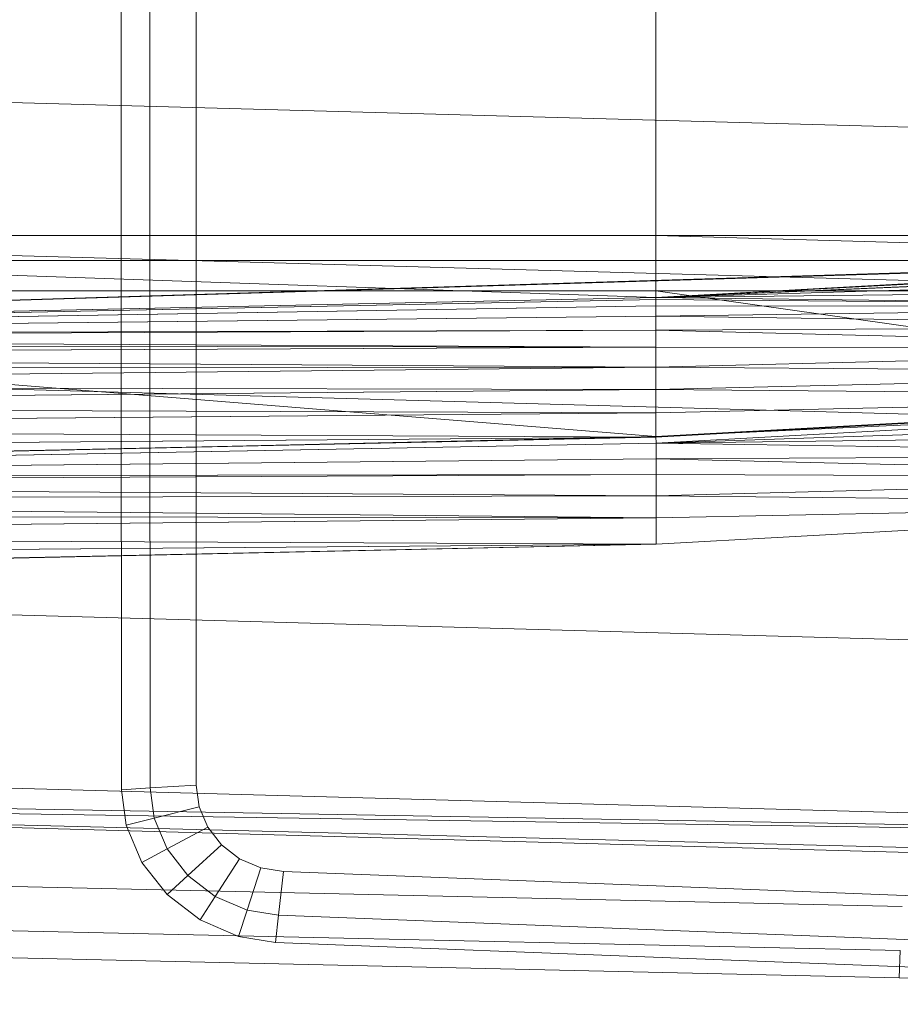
# Model space of a CAD drawing. Header units: metres. Extents: x 397.7 to 427.5, y 12.7 to 28.4.
# Tile 84 of 139: x 407.736 to 407.872, y 27.045 to 27.198. Entities that reach past the tile are written whole.
import ezdxf

# ---------------------------------------------------------------- set-up
doc = ezdxf.new("R2010")
doc.units = ezdxf.units.M
doc.layers.add('A-DETL-____-MBND', color=7, linetype='Continuous', lineweight=18)

# ---------------------------------------------------------------- blocks, each defined once
blk = doc.blocks.new('Family - Inodor P2-153136-05_CLI_AIGUA_P2')
at = {"layer": 'A-DETL-____-MBND', "color": 253, "true_color": 0xaaaaaa}
for p, q in [((0.19876, 0.12377), (0.19876, 0.27623)), ((0.19876, 0.12377), (0.19876, 0.27623)), ((0.2032, 0.12377), (0.2032, 0.27623)), ((0.2032, 0.12377), (0.2032, 0.27623)), ((0.2104, 0.27622), (0.2104, 0.12377)), ((0.2104, 0.27622), (0.2104, 0.12377)), ((0.2104, 0.27622), (0.2104, 0.12377)), ((0.2104, 0.12377), (0.2104, 0.27622)), ((0.28176, 0.13288), (0.28176, 0.26697)), ((0.28176, 0.13288), (0.28176, 0.26697)), ((0.28176, 0.26697), (0.28176, 0.13288)), ((0.28176, 0.13288), (0.28176, 0.26697)), ((0.51095, 0.14444), (0.00127, 0.15852)), ((0.51095, 0.12067), (0.00127, 0.13475)), ((0.52327, 0.1334), (0.00127, 0.11723)), ((0.00187, 0.11726), (0.52327, 0.1334)), ((0.00187, 0.11726), (0.52327, 0.1334)), ((0.28176, 0.13288), (0.00186, 0.13288)), ((0.28176, 0.13288), (0.00186, 0.13288)), ((0.28176, 0.12326), (0.00186, 0.13288)), ((0.28176, 0.12326), (0.00186, 0.13288)), ((0.00186, 0.13288), (0.28176, 0.13288)), ((0.28176, 0.13288), (0.00186, 0.13288)), ((0.00187, 0.11726), (0.51154, 0.13288)), ((0.00187, 0.11726), (0.51154, 0.13288)), ((0.39665, 0.13288), (0.28176, 0.13288)), ((0.28176, 0.13288), (0.28176, 0.12326)), ((0.39665, 0.1296), (0.28176, 0.13288)), ((0.39665, 0.13288), (0.28176, 0.13288)), ((0.39665, 0.1296), (0.28176, 0.13288)), ((0.28176, 0.12326), (0.28176, 0.13288)), ((0.28176, 0.12326), (0.51154, 0.13288)), ((0.28176, 0.12326), (0.51154, 0.13288)), ((0.28176, 0.13288), (0.39665, 0.13288)), ((0.28176, 0.13288), (0.28176, 0.12899)), ((0.39665, 0.13288), (0.28176, 0.13288)), ((0.28176, 0.12899), (0.28176, 0.13288)), ((0.00186, 0.12899), (0.28176, 0.12899)), ((0.28176, 0.12899), (0.00186, 0.12899)), ((0.39665, 0.1296), (0.28176, 0.12326)), ((0.28176, 0.12326), (0.39665, 0.1296)), ((0.28176, 0.12326), (0.39665, 0.1296)), ((0.28176, 0.12326), (0.39665, 0.1296)), ((0.39665, 0.12929), (0.28176, 0.12326)), ((0.28176, 0.12326), (0.39665, 0.12929)), ((0.28176, 0.12899), (0.39665, 0.12899)), ((0.28176, 0.12899), (0.28176, 0.12431)), ((0.39665, 0.12899), (0.28176, 0.12899)), ((0.28176, 0.12431), (0.28176, 0.12899)), ((0.39665, 0.12831), (0.28176, 0.12326)), ((0.28176, 0.12326), (0.39665, 0.12831)), ((0.39665, 0.12671), (0.28176, 0.12326)), ((0.28176, 0.12326), (0.39665, 0.12671)), ((0.00186, 0.12431), (0.28176, 0.12431)), ((0.28176, 0.12431), (0.00186, 0.12431)), ((0.28175, 0.10165), (0.00186, 0.12431)), ((0.28175, 0.10165), (0.00186, 0.12431)), ((0.28176, 0.12431), (0.28175, 0.10165)), ((0.28175, 0.10165), (0.28176, 0.12431)), ((0.39665, 0.12454), (0.28176, 0.12326)), ((0.28176, 0.12326), (0.39665, 0.12454)), ((0.28176, 0.12431), (0.39665, 0.12431)), ((0.39665, 0.12431), (0.28176, 0.12431)), ((0.39665, 0.10799), (0.28176, 0.12431)), ((0.39665, 0.10799), (0.28176, 0.12431)), ((0.28176, 0.12326), (0.00187, 0.11726)), ((0.00187, 0.11726), (0.28176, 0.12326)), ((0.00187, 0.11726), (0.28176, 0.12326)), ((0.00187, 0.11726), (0.28176, 0.12326)), ((0.28176, 0.12295), (0.00187, 0.11726)), ((0.00187, 0.11726), (0.28176, 0.12295)), ((0.1988, 0.04683), (0.19876, 0.12377)), ((0.1988, 0.04683), (0.19876, 0.12377)), ((0.20325, 0.0471), (0.2032, 0.12377)), ((0.20325, 0.0471), (0.2032, 0.12377)), ((0.2104, 0.12377), (0.21044, 0.04754)), ((0.2104, 0.12377), (0.21044, 0.04754)), ((0.2104, 0.12377), (0.21044, 0.04754)), ((0.21044, 0.04754), (0.2104, 0.12377)), ((0.39665, 0.12186), (0.28176, 0.12326)), ((0.39665, 0.12186), (0.28176, 0.12326)), ((0.28176, 0.12295), (0.28176, 0.12326)), ((0.28176, 0.12295), (0.28176, 0.12326)), ((0.39665, 0.12186), (0.28176, 0.12295)), ((0.39665, 0.12186), (0.28176, 0.12295)), ((0.28176, 0.12197), (0.28176, 0.12295)), ((0.28176, 0.12197), (0.28176, 0.12295)), ((0.28176, 0.12197), (0.00187, 0.11726)), ((0.00187, 0.11726), (0.28176, 0.12197)), ((0.39665, 0.12186), (0.28176, 0.12197)), ((0.39665, 0.12186), (0.28176, 0.12197)), ((0.28176, 0.12037), (0.28176, 0.12197)), ((0.28176, 0.12037), (0.28176, 0.12197)), ((0.39665, 0.12186), (0.28176, 0.12037)), ((0.28176, 0.12037), (0.39665, 0.12186)), ((0.28176, 0.12037), (0.00187, 0.11726)), ((0.00187, 0.11726), (0.28176, 0.12037)), ((0.39665, 0.11876), (0.28176, 0.12037)), ((0.39665, 0.11876), (0.28176, 0.12037)), ((0.28176, 0.11819), (0.28176, 0.12037)), ((0.28176, 0.11819), (0.28176, 0.12037)), ((0.28176, 0.11819), (0.00187, 0.11726)), ((0.00187, 0.11694), (0.28176, 0.11819)), ((0.00187, 0.11726), (0.28176, 0.11819)), ((0.00187, 0.11694), (0.28176, 0.11819)), ((0.39665, 0.11876), (0.28176, 0.11819)), ((0.28176, 0.11819), (0.39665, 0.11876)), ((0.39665, 0.11533), (0.28176, 0.11819)), ((0.28176, 0.11552), (0.28176, 0.11819)), ((0.39665, 0.11533), (0.28176, 0.11819)), ((0.28176, 0.11552), (0.28176, 0.11819)), ((0.28176, 0.11552), (0.00187, 0.11694)), ((0.28176, 0.11552), (0.00187, 0.11694)), ((0.28176, 0.11552), (0.00187, 0.11596)), ((0.28176, 0.11552), (0.00187, 0.11596)), ((0.28176, 0.11552), (0.00187, 0.11436)), ((0.00187, 0.11436), (0.28176, 0.11552)), ((0.39665, 0.11533), (0.28176, 0.11552)), ((0.39665, 0.11533), (0.28176, 0.11552)), ((0.28176, 0.11242), (0.28176, 0.11552)), ((0.28176, 0.11242), (0.28176, 0.11552)), ((0.39665, 0.11533), (0.28176, 0.11242)), ((0.28176, 0.11242), (0.39665, 0.11533)), ((0.51095, 0.09991), (0.00127, 0.11399)), ((0.28176, 0.11242), (0.00187, 0.11436)), ((0.28176, 0.11242), (0.00187, 0.11436)), ((0.28176, 0.11242), (0.00187, 0.11219)), ((0.00187, 0.10951), (0.28176, 0.11242)), ((0.00187, 0.11219), (0.28176, 0.11242)), ((0.00187, 0.10951), (0.28176, 0.11242)), ((0.39665, 0.11167), (0.28176, 0.11242)), ((0.39665, 0.11167), (0.28176, 0.11242)), ((0.28176, 0.10898), (0.28176, 0.11242)), ((0.28176, 0.10898), (0.28176, 0.11242)), ((0.39665, 0.11167), (0.28176, 0.10898)), ((0.28176, 0.10898), (0.39665, 0.11167)), ((0.28176, 0.10898), (0.00187, 0.10951)), ((0.28176, 0.10898), (0.00187, 0.10951)), ((0.28176, 0.10898), (0.00187, 0.10641)), ((0.00187, 0.10641), (0.28176, 0.10898)), ((0.39665, 0.1079), (0.28176, 0.10898)), ((0.39665, 0.1079), (0.28176, 0.10898)), ((0.28176, 0.10533), (0.28176, 0.10898)), ((0.28176, 0.10533), (0.28176, 0.10898)), ((0.39665, 0.10799), (0.28175, 0.10165)), ((0.28175, 0.10165), (0.39665, 0.10799)), ((0.39665, 0.1079), (0.28176, 0.10533)), ((0.28176, 0.10156), (0.39665, 0.1079)), ((0.28176, 0.10533), (0.39665, 0.1079)), ((0.28176, 0.10533), (0.00187, 0.10641)), ((0.28176, 0.10533), (0.00187, 0.10641)), ((0.3967, 0.10699), (0.28175, 0.10165)), ((0.28175, 0.10165), (0.3967, 0.10699)), ((0.28181, 0.10065), (0.3967, 0.10699)), ((0.28181, 0.10065), (0.3967, 0.10699)), ((0.28176, 0.10533), (0.00187, 0.10298)), ((0.00187, 0.10298), (0.28176, 0.10533)), ((0.28176, 0.10156), (0.28176, 0.10533)), ((0.28176, 0.10156), (0.28176, 0.10533)), ((0.3967, 0.10454), (0.28181, 0.10065)), ((0.28181, 0.10065), (0.3967, 0.10454)), ((0.28176, 0.10156), (0.00187, 0.10298)), ((0.28176, 0.10156), (0.00187, 0.10298)), ((0.28176, 0.10156), (0.00127, 0.09542)), ((0.28176, 0.10156), (0.00187, 0.09932)), ((0.00187, 0.09555), (0.28176, 0.10156)), ((0.00187, 0.09932), (0.28176, 0.10156)), ((0.00187, 0.09555), (0.28176, 0.10156)), ((0.28175, 0.10165), (0.00192, 0.09531)), ((0.00192, 0.09531), (0.28175, 0.10165)), ((0.28181, 0.10065), (0.28175, 0.10165)), ((0.28181, 0.10065), (0.28175, 0.10165)), ((0.3967, 0.1021), (0.28181, 0.10065)), ((0.28181, 0.10065), (0.3967, 0.1021)), ((0.28181, 0.10065), (0.00192, 0.09531)), ((0.00192, 0.09531), (0.28181, 0.10065)), ((0.3967, 0.09882), (0.28181, 0.10065)), ((0.3967, 0.09882), (0.28181, 0.10065)), ((0.28181, 0.0982), (0.28181, 0.10065)), ((0.28181, 0.0982), (0.28181, 0.10065)), ((0.28181, 0.0982), (0.00192, 0.09531)), ((0.00192, 0.09531), (0.28181, 0.0982)), ((0.3967, 0.09882), (0.28181, 0.0982)), ((0.28181, 0.0982), (0.3967, 0.09882)), ((0.3967, 0.0954), (0.28181, 0.0982)), ((0.3967, 0.0954), (0.28181, 0.0982)), ((0.28181, 0.09576), (0.28181, 0.0982)), ((0.28181, 0.09576), (0.28181, 0.0982)), ((0.28181, 0.09576), (0.00192, 0.09531)), ((0.00192, 0.09431), (0.28181, 0.09576)), ((0.00192, 0.09531), (0.28181, 0.09576)), ((0.00192, 0.09431), (0.28181, 0.09576)), ((0.3967, 0.0954), (0.28181, 0.09576)), ((0.3967, 0.0954), (0.28181, 0.09576)), ((0.28181, 0.09248), (0.28181, 0.09576)), ((0.28181, 0.09248), (0.28181, 0.09576)), ((0.3967, 0.0954), (0.28181, 0.09248)), ((0.28181, 0.09248), (0.3967, 0.0954)), ((0.28181, 0.09248), (0.00192, 0.09431)), ((0.28181, 0.09248), (0.00192, 0.09431)), ((0.28181, 0.09248), (0.00192, 0.09185)), ((0.00192, 0.09185), (0.28181, 0.09248)), ((0.28181, 0.08906), (0.00192, 0.09185)), ((0.28181, 0.08906), (0.00192, 0.09185)), ((0.39671, 0.09131), (0.28181, 0.09248)), ((0.28181, 0.08906), (0.28181, 0.09248)), ((0.39671, 0.09131), (0.28181, 0.09248)), ((0.28181, 0.08906), (0.28181, 0.09248)), ((0.39671, 0.09131), (0.28181, 0.08906)), ((0.28181, 0.08497), (0.39671, 0.09131)), ((0.28181, 0.08906), (0.39671, 0.09131)), ((0.28181, 0.08906), (0.00192, 0.08942)), ((0.28181, 0.08906), (0.00192, 0.08942)), ((0.28181, 0.08906), (0.00192, 0.08614)), ((0.00192, 0.08614), (0.28181, 0.08906)), ((0.28181, 0.08497), (0.28181, 0.08906)), ((0.28181, 0.08497), (0.28181, 0.08906)), ((0.28181, 0.08497), (0.00192, 0.08614)), ((0.28181, 0.08497), (0.00192, 0.08614)), ((0.28181, 0.08497), (0.00127, 0.07882)), ((0.28181, 0.08497), (0.00192, 0.08272)), ((0.00192, 0.07896), (0.28181, 0.08497)), ((0.00192, 0.08272), (0.28181, 0.08497)), ((0.00192, 0.07896), (0.28181, 0.08497)), ((0.51095, 0.06488), (0.00127, 0.07896)), ((0.51095, 0.03799), (0.00127, 0.05207)), ((0.21044, 0.04754), (0.20325, 0.0471)), ((0.20325, 0.0471), (0.21044, 0.04754)), ((0.21044, 0.04754), (0.2109, 0.04416)), ((0.21044, 0.04754), (0.2109, 0.04416)), ((0.21044, 0.04754), (0.2109, 0.04416)), ((0.2109, 0.04416), (0.21044, 0.04754)), ((0.51095, 0.03799), (0.00127, 0.04712)), ((0.51095, 0.03799), (0.00127, 0.04594)), ((0.51095, 0.03305), (0.00127, 0.04594)), ((0.51095, 0.03186), (0.00127, 0.04594)), ((0.20325, 0.0471), (0.1988, 0.04683)), ((0.1988, 0.04683), (0.20325, 0.0471)), ((0.19954, 0.04135), (0.1988, 0.04683)), ((0.19954, 0.04135), (0.1988, 0.04683)), ((0.20388, 0.04242), (0.20325, 0.0471)), ((0.20388, 0.04242), (0.20325, 0.0471)), ((0.2109, 0.04416), (0.20388, 0.04242)), ((0.20388, 0.04242), (0.2109, 0.04416)), ((0.2109, 0.04416), (0.21224, 0.041)), ((0.2109, 0.04416), (0.21224, 0.041)), ((0.2109, 0.04416), (0.21224, 0.041)), ((0.21224, 0.041), (0.2109, 0.04416)), ((0.20388, 0.04242), (0.19954, 0.04135)), ((0.19954, 0.04135), (0.20388, 0.04242)), ((0.20199, 0.03555), (0.19954, 0.04135)), ((0.20199, 0.03555), (0.19954, 0.04135)), ((0.20591, 0.03763), (0.20388, 0.04242)), ((0.20591, 0.03763), (0.20388, 0.04242)), ((0.21224, 0.041), (0.20591, 0.03763)), ((0.20591, 0.03763), (0.21224, 0.041)), ((0.21224, 0.041), (0.21437, 0.03826)), ((0.21224, 0.041), (0.21437, 0.03826)), ((0.21224, 0.041), (0.21437, 0.03826)), ((0.21437, 0.03826), (0.21224, 0.041)), ((0.21437, 0.03826), (0.20914, 0.03349)), ((0.20914, 0.03349), (0.21437, 0.03826)), ((0.21437, 0.03826), (0.21716, 0.03612)), ((0.21437, 0.03826), (0.21716, 0.03612)), ((0.21437, 0.03826), (0.21716, 0.03612)), ((0.21716, 0.03612), (0.21437, 0.03826)), ((0.20591, 0.03763), (0.20199, 0.03555)), ((0.20199, 0.03555), (0.20591, 0.03763)), ((0.20914, 0.03349), (0.20591, 0.03763)), ((0.20914, 0.03349), (0.20591, 0.03763)), ((0.00056, 0.03582), (0.31998, 0.0287)), ((0.00056, 0.03582), (0.31998, 0.0287)), ((0.2059, 0.03054), (0.20199, 0.03555)), ((0.2059, 0.03054), (0.20199, 0.03555)), ((0.21716, 0.03612), (0.21337, 0.03025)), ((0.21337, 0.03025), (0.21716, 0.03612)), ((0.21716, 0.03612), (0.22043, 0.03472)), ((0.21716, 0.03612), (0.22043, 0.03472)), ((0.21716, 0.03612), (0.22043, 0.03472)), ((0.22043, 0.03472), (0.21716, 0.03612)), ((0.22043, 0.03472), (0.21832, 0.02813)), ((0.21832, 0.02813), (0.22043, 0.03472)), ((0.22043, 0.03472), (0.22397, 0.03415)), ((0.22043, 0.03472), (0.22397, 0.03415)), ((0.22043, 0.03472), (0.22397, 0.03415)), ((0.22397, 0.03415), (0.22043, 0.03472)), ((0.22397, 0.03415), (0.22322, 0.02734)), ((0.22322, 0.02734), (0.22397, 0.03415)), ((0.22397, 0.03415), (0.28722, 0.03169)), ((0.22397, 0.03415), (0.28722, 0.03169)), ((0.22397, 0.03415), (0.28722, 0.03169)), ((0.28722, 0.03169), (0.22397, 0.03415)), ((0.20914, 0.03349), (0.2059, 0.03054)), ((0.2059, 0.03054), (0.20914, 0.03349)), ((0.21337, 0.03025), (0.20914, 0.03349)), ((0.21337, 0.03025), (0.20914, 0.03349)), ((0.28722, 0.03169), (0.41372, 0.02678)), ((0.28722, 0.03169), (0.41372, 0.02678)), ((0.28722, 0.03169), (0.41372, 0.02678)), ((0.41372, 0.02678), (0.28722, 0.03169)), ((0.21102, 0.02662), (0.2059, 0.03054)), ((0.21102, 0.02662), (0.2059, 0.03054)), ((0.21337, 0.03025), (0.21102, 0.02662)), ((0.21102, 0.02662), (0.21337, 0.03025)), ((0.21832, 0.02813), (0.21337, 0.03025)), ((0.21832, 0.02813), (0.21337, 0.03025)), ((0.00022, 0.02899), (0.31971, 0.02187)), ((0.00022, 0.02899), (0.31971, 0.02187)), ((0.21832, 0.02813), (0.21701, 0.02405)), ((0.21701, 0.02405), (0.21832, 0.02813)), ((0.22322, 0.02734), (0.21832, 0.02813)), ((0.22322, 0.02734), (0.21832, 0.02813)), ((0.21701, 0.02405), (0.21102, 0.02662)), ((0.21701, 0.02405), (0.21102, 0.02662)), ((0.22322, 0.02734), (0.22275, 0.02313)), ((0.22275, 0.02313), (0.22322, 0.02734)), ((0.28693, 0.02486), (0.22322, 0.02734)), ((0.28693, 0.02486), (0.22322, 0.02734)), ((0, 0.02477), (0.31954, 0.01764)), ((0, 0.02477), (0.31954, 0.01764)), ((0.41343, 0.01995), (0.28693, 0.02486)), ((0.41343, 0.01995), (0.28693, 0.02486)), ((0.22275, 0.02313), (0.21701, 0.02405)), ((0.22275, 0.02313), (0.21701, 0.02405)), ((0.28674, 0.02064), (0.22275, 0.02313)), ((0.28674, 0.02064), (0.22275, 0.02313)), ((0.31971, 0.02187), (0.31954, 0.01764)), ((0.31954, 0.01764), (0.31971, 0.02187)), ((0.41325, 0.01573), (0.28674, 0.02064)), ((0.41325, 0.01573), (0.28674, 0.02064)), ((0.31954, 0.01764), (0.47654, 0.01351)), ((0.31954, 0.01764), (0.47654, 0.01351))]:
    blk.add_line(p, q, dxfattribs=at)
blk = doc.blocks.new('LONDR55-XX_ZZ-ARQ-CAA-M3D-Londres55_ifc-1-05_CLI_AIGUA_P2')
at = {"layer": 'A-DETL-____-MBND', "color": 253, "lineweight": 18, "true_color": 0xaaaaaa}
blk.add_blockref('Family - Inodor P2-153136-05_CLI_AIGUA_P2', (407.55268, 27.03126), dxfattribs=at)

msp = doc.modelspace()

# ---------------------------------------------------------------- block references
at = {"lineweight": 5}
msp.add_blockref('LONDR55-XX_ZZ-ARQ-CAA-M3D-Londres55_ifc-1-05_CLI_AIGUA_P2', (0, 0), dxfattribs=at)

doc.saveas('drawing.dxf')
